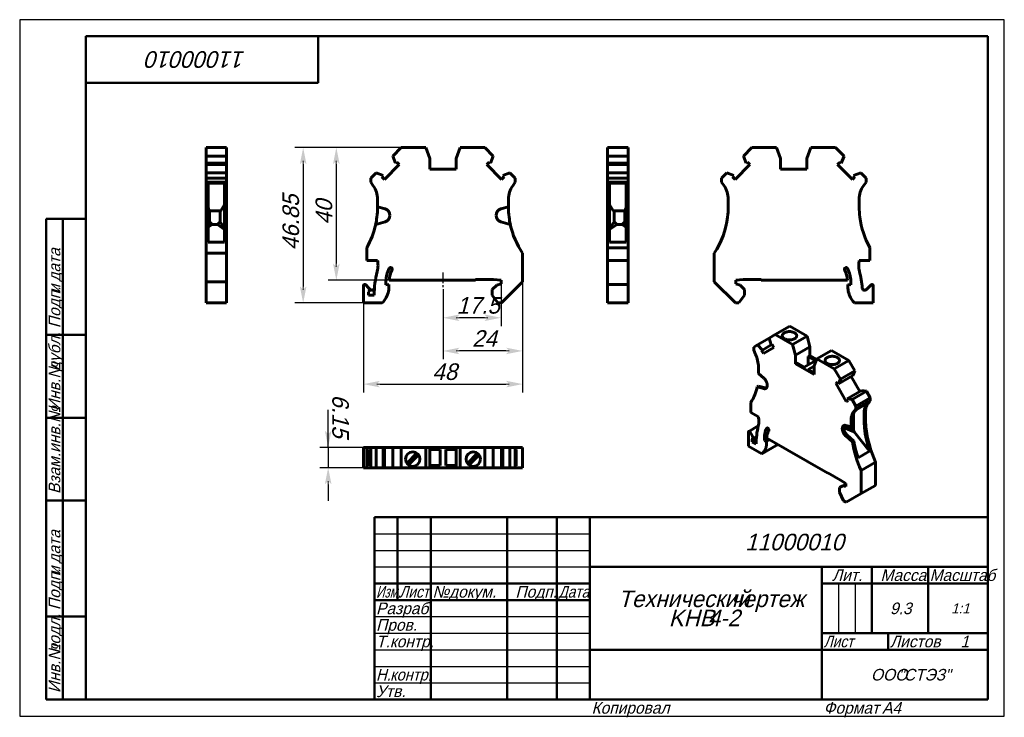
# Model space of a CAD drawing. Header units: millimetres. Extents: x 0 to 297, y 0 to 210.
import ezdxf

# ---------------------------------------------------------------- set-up
doc = ezdxf.new("R2010")
doc.units = ezdxf.units.MM
doc.linetypes.add('CENTER_per1_scale0.099606', pattern=[5.06, 3.1625, -0.6325, 0.6325, -0.6325])
doc.styles.add('TextStyle_1', font='T-FLEX Type A.TTF', dxfattribs={"oblique": 15, "height": 5})
doc.styles.add('TextStyle_2', font='T-FLEX Type A.TTF', dxfattribs={"oblique": 15, "height": 3.5})
doc.styles.add('TextStyle_3', font='T-FLEX Type A.TTF', dxfattribs={"width": 0.744064, "oblique": 15, "height": 3.5})
doc.styles.add('TextStyle_4', font='T-FLEX Type A.TTF', dxfattribs={"width": 0.883061, "oblique": 15, "height": 3.5})
doc.styles.add('TextStyle_5', font='T-FLEX Type A.TTF', dxfattribs={"width": 0.94413, "oblique": 15, "height": 3.5})
doc.styles.add('TextStyle_6', font='T-FLEX Type A.TTF', dxfattribs={"width": 0.98844, "oblique": 15, "height": 3.5})
doc.styles.add('TextStyle_7', font='T-FLEX Type A.TTF', dxfattribs={"oblique": 15, "height": 5})
doc.styles.add('TextStyle_8', font='T-FLEX Type A.TTF', dxfattribs={"oblique": 15, "height": 3})
doc.styles.add('TextStyle_9', font='T-FLEX Type A.TTF', dxfattribs={"oblique": 15, "height": 3.5})
doc.dimstyles.new('DIM_ST_1', dxfattribs={"dimtxt": 5, "dimasz": 5, "dimexe": 2.5, "dimexo": 0, "dimtad": 1, "dimrnd": 0.01, "dimdsep": 46, "dimtxsty": 'TextStyle_1', "dimblk": 'Arrow_3_C7_Status', "dimcen": 0.09, "dimclrd": 7, "dimclre": 7, "dimclrt": 7, "dimazin": 0, "dimtfac": 1, "dimtdec": 0, "dimtmove": 0, "dimatfit": 0, "dimldrblk": 'NONE', "dimfxl": 1, "dimtvp": 1, "dimtolj": 1, "dimarcsym": 0})
doc.dimstyles.new('DIM_ST_2', dxfattribs={"dimtxt": 5, "dimasz": 5, "dimexe": 2.5, "dimexo": 0, "dimtad": 1, "dimrnd": 0.01, "dimdsep": 46, "dimtxsty": 'TextStyle_1', "dimblk": 'Arrow_3_C7_Status', "dimcen": 0.09, "dimclrd": 7, "dimclre": 7, "dimclrt": 7, "dimazin": 0, "dimtfac": 1, "dimtdec": 0, "dimtmove": 0, "dimatfit": 0, "dimldrblk": 'NONE', "dimfxl": 1, "dimtvp": 1, "dimtolj": 1, "dimarcsym": 0})

# ---------------------------------------------------------------- blocks, each defined once
blk = doc.blocks.new('Arrow_3_C7_Status')
at = {"color": 7, "linetype": 'Continuous', "lineweight": 0}
blk.add_line((-1, 0), (-0.8, 0), dxfattribs=at)
at = {"color": 7}
blk.add_solid([(-1, -0.2), (0, 0), (-0.8, 0), (-1, 0.2)], dxfattribs=at)
blk = doc.blocks.new('*D5')
at = {"color": 7, "lineweight": -2}
for p, q in [((151.69, 130.99), (151.69, 107.62)), ((127.69, 128.7), (127.69, 107.62)), ((146.69, 110.12), (132.69, 110.12))]:
    blk.add_line(p, q, dxfattribs=at)
at = {"layer": 'Defpoints', "color": 0}
for p in [(151.69, 130.99), (127.69, 128.7), (127.69, 110.12)]:
    blk.add_point(p, dxfattribs=at)
at = {"color": 7, "lineweight": -2, "xscale": 5, "yscale": 5, "zscale": 5, "rotation": 180}
blk.add_blockref('Arrow_3_C7_Status', (127.69, 110.12), dxfattribs=at)
at = {"color": 7, "lineweight": -2, "xscale": 5, "yscale": 5, "zscale": 5}
blk.add_blockref('Arrow_3_C7_Status', (151.69, 110.12), dxfattribs=at)
blk = doc.blocks.new('_None')
blk = doc.blocks.new('*D6')
at = {"color": 7, "lineweight": -2}
for p, q in [((151.69, 130.99), (151.69, 97.62)), ((103.69, 124.59), (103.69, 97.62)), ((108.69, 100.12), (146.69, 100.12))]:
    blk.add_line(p, q, dxfattribs=at)
at = {"layer": 'Defpoints', "color": 0}
for p in [(151.69, 130.99), (103.69, 124.59), (151.69, 100.12)]:
    blk.add_point(p, dxfattribs=at)
at = {"color": 7, "lineweight": -2, "xscale": 5, "yscale": 5, "zscale": 5}
for p, rotation in [((103.69, 100.12), 180), ((151.69, 100.12), 360)]:
    blk.add_blockref('Arrow_3_C7_Status', p, dxfattribs=dict(at, rotation=rotation))
blk = doc.blocks.new('*D7')
at = {"color": 7, "lineweight": -2}
for p, q in [((115.09, 171.44), (93.01, 171.44)), ((95.51, 166.44), (95.51, 136.44)), ((111.49, 131.44), (93.01, 131.44))]:
    blk.add_line(p, q, dxfattribs=at)
at = {"layer": 'Defpoints', "color": 0}
for p in [(115.09, 171.44), (95.51, 131.44), (111.49, 131.44)]:
    blk.add_point(p, dxfattribs=at)
at = {"color": 7, "lineweight": -2, "xscale": 5, "yscale": 5, "zscale": 5}
for p, rotation in [((95.51, 171.44), 90), ((95.51, 131.44), 270)]:
    blk.add_blockref('Arrow_3_C7_Status', p, dxfattribs=dict(at, rotation=rotation))
blk = doc.blocks.new('*D8')
at = {"color": 7, "lineweight": -2}
for p, q in [((127.69, 128.7), (127.69, 117.62)), ((145.19, 130.34), (145.19, 117.62)), ((140.19, 120.12), (132.69, 120.12))]:
    blk.add_line(p, q, dxfattribs=at)
at = {"layer": 'Defpoints', "color": 0}
for p in [(127.69, 128.7), (145.19, 130.34), (127.69, 120.12)]:
    blk.add_point(p, dxfattribs=at)
at = {"color": 7, "lineweight": -2, "xscale": 5, "yscale": 5, "zscale": 5, "rotation": 180}
blk.add_blockref('Arrow_3_C7_Status', (127.69, 120.12), dxfattribs=at)
at = {"color": 7, "lineweight": -2, "xscale": 5, "yscale": 5, "zscale": 5}
blk.add_blockref('Arrow_3_C7_Status', (145.19, 120.12), dxfattribs=at)
blk = doc.blocks.new('*D9')
at = {"color": 7, "lineweight": -2}
for p, q in [((115.09, 171.44), (83.01, 171.44)), ((85.51, 166.44), (85.51, 129.59)), ((103.69, 124.59), (83.01, 124.59))]:
    blk.add_line(p, q, dxfattribs=at)
at = {"layer": 'Defpoints', "color": 0}
for p in [(115.09, 171.44), (85.51, 124.59), (103.69, 124.59)]:
    blk.add_point(p, dxfattribs=at)
at = {"color": 7, "lineweight": -2, "xscale": 5, "yscale": 5, "zscale": 5}
for p, rotation in [((85.51, 171.44), 90), ((85.51, 124.59), 270)]:
    blk.add_blockref('Arrow_3_C7_Status', p, dxfattribs=dict(at, rotation=rotation))
blk = doc.blocks.new('*D10')
at = {"color": 7, "lineweight": -2}
for p, q in [((93.05, 81.05), (93.05, 92.37)), ((93.05, 86.05), (93.05, 91.05)), ((103.69, 81.05), (90.55, 81.05)), ((93.05, 81.05), (93.05, 74.9)), ((103.69, 74.9), (90.55, 74.9)), ((93.05, 69.9), (93.05, 64.9))]:
    blk.add_line(p, q, dxfattribs=at)
at = {"layer": 'Defpoints', "color": 0}
for p in [(103.69, 81.05), (93.05, 74.9), (103.69, 74.9)]:
    blk.add_point(p, dxfattribs=at)
at = {"color": 7, "lineweight": -2, "xscale": 5, "yscale": 5, "zscale": 5}
for p, rotation in [((93.05, 81.05), 269.9999999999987), ((93.05, 74.9), 89.99999999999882)]:
    blk.add_blockref('Arrow_3_C7_Status', p, dxfattribs=dict(at, rotation=rotation))
blk = doc.blocks.new('_FR1Страница_1')
at = {"color": 7, "linetype": 'Continuous', "lineweight": 25}
for p, q in [((0, 210), (0, 0)), ((297, 210), (0, 210)), ((297, 0), (297, 210)), ((107, 55), (172, 55)), ((107, 50), (172, 50)), ((107, 45), (172, 45)), ((247, 40), (247, 25)), ((252, 40), (252, 25)), ((107, 30), (172, 30)), ((107, 25), (172, 25)), ((107, 20), (172, 20)), ((242, 20), (292, 20)), ((262, 20), (262, 20)), ((107, 15), (172, 15)), ((107, 10), (172, 10)), ((0, 0), (297, 0))]:
    blk.add_line(p, q, dxfattribs=at)
at = {"color": 7, "linetype": 'Continuous', "lineweight": 50}
for p, q in [((20, 5), (20, 205)), ((20, 205), (292, 205)), ((90, 191), (90, 205)), ((292, 205), (292, 5)), ((20, 191), (90, 191)), ((8, 5), (8, 150)), ((8, 150), (20, 150)), ((13, 150), (13, 5)), ((8, 115), (20, 115)), ((8, 90), (20, 90)), ((20, 65), (8, 65)), ((107, 5), (107, 60)), ((107, 60), (292, 60)), ((114, 60), (114, 35)), ((124, 60), (124, 5)), ((147, 60), (147, 5)), ((162, 60), (162, 5)), ((172, 60), (172, 5)), ((172, 45), (292, 45)), ((242, 45), (242, 5)), ((257, 45), (257, 25)), ((274, 45), (274, 25)), ((107, 40), (172, 40)), ((242, 40), (292, 40)), ((107, 35), (172, 35)), ((8, 30), (20, 30)), ((242, 25), (292, 25)), ((262, 25), (262, 20)), ((172, 20), (292, 20)), ((20, 5), (8, 5)), ((292, 5), (20, 5))]:
    blk.add_line(p, q, dxfattribs=at)
at = {"color": 7, "oblique": 15}
for s, height, rotation, style, p in [('11000010', 5, 180, 'TextStyle_7', (68.16, 200.5)), ('дата', 3.5, 90, 'TextStyle_2', (12.25, 131.01)), ('Подп.', 3.5, 90, 'TextStyle_2', (12.25, 117)), ('и', 3.5, 90, 'TextStyle_2', (12.25, 127.51)), ('дубл.', 3.5, 90, 'TextStyle_2', (12.25, 104.01)), ('Инв.№', 3.5, 90, 'TextStyle_2', (12.25, 92)), ('Взам.инв.№', 3.5, 90, 'TextStyle_2', (12.25, 67)), ('дата', 3.5, 90, 'TextStyle_2', (12.25, 46.01)), ('Подп.', 3.5, 90, 'TextStyle_2', (12.25, 32)), ('и', 3.5, 90, 'TextStyle_2', (12.25, 42.51)), ('подл.', 3.5, 90, 'TextStyle_2', (12.25, 19.01)), ('Инв.№', 3.5, 90, 'TextStyle_2', (12.25, 7))]:
    blk.add_text(s, height=height, rotation=rotation, dxfattribs=dict(at, style=style)).set_placement(p)
for s, height, style, p in [('11000010', 5, 'TextStyle_7', (218.84, 50)), ('Лит.', 3.5, 'TextStyle_2', (245.03, 40.76)), ('Масса', 3.5, 'TextStyle_2', (259.65, 40.76)), ('№', 3.5, 'TextStyle_2', (124.5, 35.75)), ('Подп.', 3.5, 'TextStyle_2', (149.53, 35.75)), ('докум.', 3.5, 'TextStyle_2', (129.5, 35.75)), ('Технический', 5, 'TextStyle_7', (180.55, 32.88)), ('чертеж', 5, 'TextStyle_7', (214.51, 32.88)), ('Разраб.', 3.5, 'TextStyle_2', (107.5, 30.75)), ('9.3', 3.5, 'TextStyle_2', (262.53, 30.75)), ('1:1', 3, 'TextStyle_8', (280.99, 31)), ('KHB', 5, 'TextStyle_7', (195.79, 27.12)), ('4-2', 5, 'TextStyle_7', (207.58, 27.12)), ('Пров.', 3.5, 'TextStyle_2', (107.5, 25.75)), ('Т.контр.', 3.5, 'TextStyle_2', (107.5, 20.75)), ('Листов', 3.5, 'TextStyle_2', (262.5, 20.75)), ('1', 3.5, 'TextStyle_9', (283.78, 20.75)), ('ООО', 3.5, 'TextStyle_2', (256.78, 10.75)), ('"СТЭЗ"', 3.5, 'TextStyle_2', (265.03, 10.75)), ('Утв.', 3.5, 'TextStyle_2', (107.5, 5.75)), ('Копировал', 3.5, 'TextStyle_2', (172.5, 0.75)), ('Формат', 3.5, 'TextStyle_2', (242.5, 0.75)), ('A4', 3.5, 'TextStyle_2', (260.12, 0.75))]:
    blk.add_text(s, height=height, dxfattribs=dict(at, style=style)).set_placement(p)
for s, style, width, p in [('Масштаб', 'TextStyle_6', 0.98844, (274.5, 40.76)), ('Изм.', 'TextStyle_3', 0.744064, (107.5, 35.75)), ('Лист', 'TextStyle_4', 0.883061, (114.5, 35.75)), ('Дата', 'TextStyle_4', 0.883061, (162.5, 35.75)), ('Лист', 'TextStyle_4', 0.883061, (242.5, 20.75)), ('Н.', 'TextStyle_5', 0.94413, (107.5, 10.75)), ('контр.', 'TextStyle_5', 0.94413, (111.75, 10.75))]:
    blk.add_text(s, height=3.5, dxfattribs=dict(at, style=style, width=width)).set_placement(p)
blk = doc.blocks.new('Страница_1')
at = {"color": 7, "linetype": 'Continuous', "lineweight": 60}
for p, q in [((56.228, 168.861), (56.228, 171.435)), ((62.378, 171.435), (56.228, 171.435)), ((62.378, 171.435), (62.378, 168.861)), ((112.512, 168.861), (115.086, 171.435)), ((122.486, 171.435), (115.086, 171.435)), ((122.486, 171.435), (123.686, 168.138)), ((132.886, 171.435), (131.686, 168.138)), ((140.286, 171.435), (132.886, 171.435)), ((142.86, 168.861), (140.286, 171.435)), ((177.348, 168.861), (177.348, 171.435)), ((177.348, 171.435), (183.498, 171.435)), ((183.498, 168.861), (183.498, 171.435)), ((220.882, 171.435), (218.308, 168.861)), ((228.282, 171.435), (220.882, 171.435)), ((229.482, 168.138), (228.282, 171.435)), ((238.682, 171.435), (237.482, 168.138)), ((246.082, 171.435), (238.682, 171.435)), ((248.656, 168.861), (246.082, 171.435)), ((62.378, 168.861), (56.228, 168.861)), ((56.228, 166.719), (56.228, 168.861)), ((62.378, 166.719), (56.228, 166.719)), ((56.228, 166.335), (56.228, 166.717)), ((56.228, 166.335), (62.378, 166.335)), ((56.228, 163.829), (56.228, 166.335)), ((62.378, 168.861), (62.378, 166.719)), ((62.378, 166.717), (62.378, 166.335)), ((62.378, 166.335), (62.378, 163.829)), ((110.004, 161.863), (114.476, 166.335)), ((113.346, 166.719), (112.512, 168.861)), ((113.72, 167.092), (113.346, 166.719)), ((114.476, 166.335), (113.72, 167.092)), ((123.686, 168.138), (123.686, 164.935)), ((131.686, 164.935), (131.686, 168.138)), ((140.896, 166.335), (141.653, 167.092)), ((145.369, 161.863), (140.896, 166.335)), ((141.653, 167.092), (142.026, 166.719)), ((142.026, 166.719), (142.86, 168.861)), ((177.348, 168.861), (183.498, 168.861)), ((177.348, 166.719), (177.348, 168.861)), ((177.348, 166.719), (183.498, 166.719)), ((177.348, 166.335), (177.348, 166.717)), ((183.498, 166.335), (177.348, 166.335)), ((177.348, 163.829), (177.348, 166.335)), ((183.498, 166.719), (183.498, 168.861)), ((183.498, 166.335), (183.498, 166.717)), ((183.498, 163.829), (183.498, 166.335)), ((220.272, 166.335), (215.8, 161.863)), ((218.308, 168.861), (219.142, 166.719)), ((219.142, 166.719), (219.516, 167.092)), ((219.516, 167.092), (220.272, 166.335)), ((229.482, 164.935), (229.482, 168.138)), ((237.482, 168.138), (237.482, 164.935)), ((246.692, 166.335), (247.449, 167.092)), ((251.165, 161.863), (246.692, 166.335)), ((247.449, 167.092), (247.822, 166.719)), ((247.822, 166.719), (248.656, 168.861)), ((62.378, 163.827), (56.228, 163.827)), ((56.228, 162.235), (56.228, 163.827)), ((62.378, 163.827), (62.378, 162.235)), ((105.886, 162.235), (107.478, 163.827)), ((107.478, 163.827), (109.621, 162.993)), ((123.686, 164.935), (131.686, 164.935)), ((147.894, 163.827), (145.752, 162.993)), ((149.486, 162.235), (147.894, 163.827)), ((177.348, 163.827), (183.498, 163.827)), ((177.348, 162.235), (177.348, 163.827)), ((183.498, 162.235), (183.498, 163.827)), ((213.274, 163.827), (211.682, 162.235)), ((215.417, 162.993), (213.274, 163.827)), ((237.482, 164.935), (229.482, 164.935)), ((253.69, 163.827), (251.548, 162.993)), ((255.282, 162.235), (253.69, 163.827)), ((62.378, 162.235), (56.228, 162.235)), ((56.228, 162.235), (56.228, 161.035)), ((56.228, 161.035), (62.378, 161.035)), ((56.228, 161.035), (56.228, 159.915)), ((56.828, 159.915), (56.828, 160.71)), ((61.778, 160.71), (56.828, 160.71)), ((61.778, 160.71), (61.778, 159.915)), ((62.378, 162.235), (62.378, 161.035)), ((62.378, 159.915), (62.378, 161.035)), ((105.886, 162.235), (105.886, 161.035)), ((105.886, 161.035), (106.67, 159.915)), ((109.621, 162.993), (109.247, 162.619)), ((109.247, 162.619), (110.004, 161.863)), ((146.125, 162.619), (145.369, 161.863)), ((145.752, 162.993), (146.125, 162.619)), ((149.486, 161.035), (148.702, 159.915)), ((149.486, 162.235), (149.486, 161.035)), ((177.348, 162.235), (183.498, 162.235)), ((177.348, 161.035), (177.348, 162.235)), ((177.348, 159.915), (177.348, 161.035)), ((177.348, 161.035), (183.498, 161.035)), ((177.948, 160.71), (177.948, 159.915)), ((177.948, 160.71), (182.898, 160.71)), ((182.898, 159.915), (182.898, 160.71)), ((183.498, 162.235), (183.498, 161.035)), ((183.498, 161.035), (183.498, 159.915)), ((211.682, 162.235), (211.682, 161.035)), ((212.466, 159.915), (211.682, 161.035)), ((215.043, 162.619), (215.417, 162.993)), ((215.8, 161.863), (215.043, 162.619)), ((251.921, 162.619), (251.165, 161.863)), ((251.548, 162.993), (251.921, 162.619)), ((254.498, 159.915), (255.282, 161.035)), ((255.282, 161.035), (255.282, 162.235)), ((56.228, 155.9), (56.228, 159.915)), ((56.828, 155.9), (56.828, 159.915)), ((61.778, 155.9), (61.778, 159.915)), ((62.378, 155.9), (62.378, 159.915)), ((177.348, 155.9), (177.348, 159.915)), ((177.948, 155.9), (177.948, 159.915)), ((182.898, 155.9), (182.898, 159.915)), ((183.498, 155.9), (183.498, 159.915)), ((56.228, 153.54), (56.228, 155.9)), ((56.828, 153.54), (56.828, 155.9)), ((61.778, 155.9), (61.778, 153.535)), ((62.378, 153.535), (62.378, 155.9)), ((107.936, 153.54), (107.936, 155.9)), ((147.436, 153.54), (147.436, 155.9)), ((177.348, 153.535), (177.348, 155.9)), ((177.948, 155.9), (177.948, 153.535)), ((182.898, 153.54), (182.898, 155.9)), ((183.498, 153.54), (183.498, 155.9)), ((213.732, 153.535), (213.732, 155.9)), ((253.232, 153.535), (253.232, 155.9)), ((56.228, 153.54), (56.828, 153.54)), ((56.228, 153.54), (56.228, 152.932)), ((56.228, 152.932), (56.228, 151.001)), ((56.828, 153.54), (56.828, 152.932)), ((57.202, 152.343), (56.828, 153.375)), ((56.828, 152.932), (56.828, 151.001)), ((60.7, 152.343), (57.202, 152.343)), ((57.228, 152.343), (57.228, 148.52)), ((60.428, 152.343), (60.428, 149.085)), ((60.7, 152.343), (61.778, 154.254)), ((61.778, 150.488), (61.778, 153.535)), ((62.378, 150.488), (62.378, 153.535)), ((107.936, 153.54), (110.204, 152.932)), ((107.936, 153.538), (107.936, 153.535)), ((147.436, 153.54), (145.169, 152.932)), ((147.436, 153.538), (147.436, 153.535)), ((177.348, 150.488), (177.348, 153.535)), ((179.026, 152.343), (177.948, 154.254)), ((177.948, 150.488), (177.948, 153.535)), ((179.026, 152.343), (182.524, 152.343)), ((179.298, 152.343), (179.298, 149.085)), ((182.498, 152.343), (182.498, 148.52)), ((182.524, 152.343), (182.898, 153.375)), ((183.498, 153.54), (182.898, 153.54)), ((182.898, 153.54), (182.898, 152.932)), ((182.898, 152.932), (182.898, 151.001)), ((183.498, 153.54), (183.498, 152.932)), ((183.498, 152.932), (183.498, 151.001)), ((56.228, 151.001), (56.228, 150.97)), ((56.228, 150.97), (56.228, 149.038)), ((56.228, 149.038), (56.228, 148.281)), ((56.828, 151.001), (56.828, 150.97)), ((56.828, 150.97), (56.828, 149.038)), ((56.828, 149.038), (56.828, 148.281)), ((57.228, 148.52), (56.852, 147.461)), ((57.228, 149.085), (58.028, 148.285)), ((60.428, 149.085), (59.628, 148.285)), ((60.428, 149.085), (61.778, 147.128)), ((61.778, 142.935), (61.778, 150.488)), ((62.378, 139.591), (62.378, 150.488)), ((110.204, 149.038), (107.378, 148.281)), ((111.686, 151.001), (111.686, 150.97)), ((143.686, 151.001), (143.686, 150.97)), ((145.169, 149.038), (147.995, 148.281)), ((177.348, 141.209), (177.348, 150.488)), ((177.948, 142.935), (177.948, 150.488)), ((179.298, 149.085), (177.948, 147.128)), ((179.298, 149.085), (180.098, 148.285)), ((182.498, 149.085), (181.698, 148.285)), ((182.498, 148.52), (182.874, 147.461)), ((182.898, 151.001), (182.898, 150.97)), ((182.898, 150.97), (182.898, 149.038)), ((182.898, 149.038), (182.898, 148.281)), ((183.498, 151.001), (183.498, 150.97)), ((183.498, 150.97), (183.498, 149.038)), ((183.498, 149.038), (183.498, 148.281)), ((56.228, 139.591), (56.228, 148.281)), ((56.828, 148.281), (56.228, 148.281)), ((56.828, 142.935), (56.828, 148.281)), ((56.828, 147.424), (56.852, 147.461)), ((56.852, 147.461), (58.028, 148.285)), ((59.628, 148.285), (58.028, 148.285)), ((61.778, 146.779), (59.628, 148.285)), ((177.948, 146.779), (180.098, 148.285)), ((180.098, 148.285), (181.698, 148.285)), ((182.874, 147.461), (181.698, 148.285)), ((182.874, 147.461), (182.898, 147.424)), ((182.898, 142.935), (182.898, 148.281)), ((182.898, 148.281), (183.498, 148.281)), ((183.498, 141.209), (183.498, 148.281)), ((61.778, 142.935), (56.828, 142.935)), ((177.948, 142.935), (182.898, 142.935)), ((56.228, 130.985), (56.228, 139.591)), ((56.228, 139.591), (62.378, 139.591)), ((62.378, 130.985), (62.378, 139.591)), ((104.686, 137.435), (104.686, 141.209)), ((151.686, 130.985), (151.686, 139.591)), ((177.348, 141.209), (183.498, 141.209)), ((177.348, 137.435), (177.348, 141.209)), ((183.498, 137.435), (183.498, 141.209)), ((209.482, 130.985), (209.482, 139.591)), ((256.482, 137.435), (256.482, 141.209)), ((107.93, 137.435), (104.686, 137.435)), ((177.348, 135.91), (177.348, 137.435)), ((177.348, 137.435), (183.498, 137.435)), ((183.498, 135.91), (183.498, 137.435)), ((253.239, 137.435), (256.482, 137.435)), ((177.348, 134.078), (177.348, 135.91)), ((177.348, 134.078), (177.348, 130.144)), ((183.498, 134.078), (183.498, 135.91)), ((183.498, 134.078), (183.498, 130.144)), ((62.378, 130.985), (56.228, 130.985)), ((56.228, 130.985), (56.228, 124.585)), ((62.378, 130.985), (62.378, 124.585)), ((110.486, 130.056), (110.486, 131.135)), ((111.492, 131.435), (137.486, 131.435)), ((137.486, 131.635), (142.9, 131.635)), ((137.486, 131.435), (137.486, 131.635)), ((142.9, 131.635), (145.186, 131.435)), ((145.186, 131.435), (145.186, 130.335)), ((151.686, 130.985), (145.286, 124.585)), ((209.482, 130.985), (215.882, 124.585)), ((215.982, 131.435), (218.268, 131.635)), ((215.982, 130.335), (215.982, 131.435)), ((218.268, 131.635), (223.682, 131.635)), ((223.682, 131.435), (223.682, 131.635)), ((223.682, 131.435), (249.676, 131.435)), ((250.682, 131.135), (250.682, 130.056)), ((103.686, 124.585), (103.686, 129.742)), ((104.369, 130.025), (105.223, 129.172)), ((105.186, 126.935), (105.186, 127.864)), ((105.223, 129.172), (105.739, 128.656)), ((107.013, 129.094), (107.016, 129.119)), ((110.486, 130.056), (111.386, 130.135)), ((111.386, 130.135), (111.386, 129.579)), ((142.536, 128.635), (143.889, 129.987)), ((142.536, 128.635), (142.536, 126.985)), ((145.186, 130.335), (143.889, 129.987)), ((183.498, 130.142), (177.348, 130.142)), ((177.348, 130.142), (177.348, 129.742)), ((177.348, 124.585), (177.348, 129.742)), ((183.498, 130.142), (183.498, 129.742)), ((183.498, 124.585), (183.498, 129.742)), ((217.28, 129.987), (215.982, 130.335)), ((218.632, 128.635), (217.28, 129.987)), ((218.632, 126.985), (218.632, 128.635)), ((250.682, 130.056), (249.782, 130.135)), ((249.782, 130.135), (249.782, 129.579)), ((254.155, 129.094), (254.152, 129.119)), ((256.799, 130.025), (255.43, 128.656)), ((257.482, 124.585), (257.482, 129.742)), ((106.894, 126.935), (105.186, 126.935)), ((142.536, 126.985), (144.217, 124.585)), ((216.952, 124.585), (218.632, 126.985)), ((62.378, 124.585), (56.228, 124.585)), ((103.686, 124.585), (109.352, 124.585)), ((144.217, 124.585), (145.286, 124.585)), ((177.348, 124.585), (183.498, 124.585)), ((215.882, 124.585), (216.952, 124.585)), ((251.816, 124.585), (257.482, 124.585)), ((232.256, 117.569), (227.907, 115.058)), ((232.256, 117.569), (237.488, 114.548)), ((226.085, 114.006), (222.527, 111.952)), ((226.087, 114.007), (227.907, 115.058)), ((226.677, 111.917), (226.087, 114.007)), ((233.14, 112.037), (227.907, 115.058)), ((237.488, 114.548), (233.14, 112.037)), ((237.488, 114.548), (238.337, 111.366)), ((221.402, 111.302), (222.527, 111.952)), ((221.402, 111.302), (221.402, 110.322)), ((221.402, 110.322), (221.956, 109.088)), ((222.527, 111.952), (224.042, 110.396)), ((224.042, 110.396), (223.778, 110.243)), ((223.778, 110.243), (224.313, 109.317)), ((226.675, 111.916), (224.042, 110.396)), ((224.313, 109.317), (227.476, 111.143)), ((226.941, 112.069), (226.677, 111.917)), ((227.476, 111.143), (226.941, 112.069)), ((233.14, 112.037), (233.988, 108.855)), ((238.337, 111.366), (233.988, 108.855)), ((238.337, 111.366), (238.337, 108.75)), ((244.842, 110.302), (240.494, 107.791)), ((244.842, 110.302), (250.075, 107.281)), ((233.988, 108.855), (233.988, 106.24)), ((236.675, 105.219), (240.105, 107.199)), ((237.877, 108.485), (238.337, 108.75)), ((237.877, 105.913), (237.877, 108.485)), ((240.105, 107.199), (237.877, 108.485)), ((238.337, 108.75), (240.403, 107.557)), ((240.494, 107.791), (239.645, 105.589)), ((245.726, 104.77), (240.494, 107.791)), ((250.075, 107.281), (245.726, 104.77)), ((250.075, 107.281), (251.895, 104.128)), ((222.851, 103.365), (222.851, 105.293)), ((233.988, 106.24), (234.448, 106.505)), ((233.988, 106.24), (239.645, 102.974)), ((234.448, 106.505), (236.675, 105.219)), ((239.645, 105.546), (237.877, 104.525)), ((237.877, 104.525), (239.645, 103.504)), ((239.645, 102.974), (239.645, 105.589)), ((247.546, 101.617), (245.726, 104.77)), ((251.895, 104.128), (247.546, 101.617)), ((251.895, 104.128), (251.305, 102.719)), ((222.851, 103.365), (224.455, 101.944)), ((251.305, 102.719), (246.956, 100.209)), ((246.956, 100.209), (247.546, 101.617)), ((250.77, 102.41), (253.405, 97.847)), ((222.881, 99.544), (222.456, 99.299)), ((224.455, 98.764), (222.456, 99.299)), ((224.879, 99.009), (222.881, 99.544)), ((225.503, 99.761), (225.503, 99.736)), ((246.157, 100.357), (246.692, 100.666)), ((249.32, 94.879), (246.157, 100.357)), ((246.692, 100.666), (246.956, 100.209)), ((253.94, 98.156), (249.591, 95.645)), ((253.94, 98.156), (255.455, 97.963)), ((249.855, 95.188), (249.32, 94.879)), ((251.106, 95.452), (249.591, 95.645)), ((249.591, 95.645), (249.855, 95.188)), ((255.455, 97.963), (251.106, 95.452)), ((252.232, 93.502), (251.106, 95.452)), ((256.58, 96.013), (252.232, 93.502)), ((255.455, 97.963), (256.58, 96.013)), ((256.58, 96.013), (256.58, 95.033)), ((220.553, 91.543), (220.553, 94.624)), ((252.232, 92.523), (251.677, 91.928)), ((252.101, 92.173), (252.495, 92.595)), ((252.232, 92.523), (256.58, 95.033)), ((252.232, 93.502), (252.232, 92.523)), ((252.293, 92.379), (255.995, 94.616)), ((255.995, 94.616), (252.495, 92.595)), ((255.995, 94.616), (255.602, 94.194)), ((256.026, 94.439), (256.58, 95.033)), ((222.846, 90.219), (220.553, 91.543)), ((250.782, 87.24), (250.782, 89.167)), ((251.206, 87.485), (251.206, 89.412)), ((251.534, 86.102), (251.534, 91.267)), ((254.706, 91.433), (254.706, 89.501)), ((255.131, 89.746), (255.131, 91.678)), ((222.797, 87.509), (219.929, 85.853)), ((248.13, 86.697), (248.13, 86.672)), ((248.555, 86.942), (248.555, 86.917)), ((251.708, 85.716), (248.557, 87.04)), ((250.782, 87.24), (249.178, 87.669)), ((249.659, 87.54), (251.534, 86.102)), ((250.782, 87.24), (251.206, 87.485)), ((219.846, 81.459), (219.846, 85.67)), ((220.329, 85.622), (220.932, 84.577)), ((220.907, 82.765), (220.907, 83.524)), ((220.907, 82.765), (222.178, 83.499)), ((220.932, 83.537), (222.246, 84.296)), ((224.654, 83.15), (224.654, 84.031)), ((224.654, 83.15), (225.629, 83.713)), ((226.21, 83.378), (225.291, 82.847)), ((225.366, 83.865), (243.746, 73.253)), ((249.178, 84.49), (251.177, 82.717)), ((249.603, 84.734), (251.601, 82.962)), ((251.534, 86.102), (251.708, 85.716)), ((256.374, 79.884), (251.708, 85.716)), ((103.686, 74.904), (103.686, 81.054)), ((104.369, 81.054), (103.686, 81.054)), ((104.369, 81.054), (104.684, 81.054)), ((104.686, 81.054), (105.884, 81.054)), ((104.686, 81.054), (104.686, 74.904)), ((105.578, 80.454), (105.578, 75.504)), ((105.578, 80.454), (105.886, 80.454)), ((105.886, 81.054), (105.886, 74.904)), ((105.886, 81.054), (107.478, 81.054)), ((107.478, 81.054), (107.478, 74.904)), ((107.478, 81.054), (109.621, 81.054)), ((109.621, 81.054), (109.621, 74.904)), ((109.623, 81.054), (110.004, 81.054)), ((110.004, 81.054), (112.51, 81.054)), ((110.004, 74.904), (110.004, 81.054)), ((112.512, 81.054), (112.512, 74.904)), ((112.512, 81.054), (115.086, 81.054)), ((115.086, 81.054), (115.086, 74.904)), ((115.086, 81.054), (122.486, 81.054)), ((122.486, 81.054), (122.486, 74.904)), ((122.486, 81.054), (123.686, 81.054)), ((123.686, 81.054), (131.686, 81.054)), ((123.686, 81.054), (123.686, 74.904)), ((126.836, 80.404), (123.686, 80.404)), ((126.836, 75.554), (126.836, 80.404)), ((131.686, 80.404), (128.536, 80.404)), ((128.536, 80.404), (128.536, 75.554)), ((131.686, 81.054), (132.886, 81.054)), ((131.686, 81.054), (131.686, 74.904)), ((132.886, 81.054), (132.886, 74.904)), ((132.886, 81.054), (140.286, 81.054)), ((140.286, 81.054), (140.286, 74.904)), ((140.286, 81.054), (142.86, 81.054)), ((142.86, 81.054), (142.86, 74.904)), ((142.862, 81.054), (145.369, 81.054)), ((145.369, 81.054), (145.75, 81.054)), ((145.369, 74.904), (145.369, 81.054)), ((145.752, 81.054), (147.894, 81.054)), ((145.752, 81.054), (145.752, 74.904)), ((147.894, 81.054), (147.894, 74.904)), ((147.894, 81.054), (149.486, 81.054)), ((149.486, 81.054), (149.486, 74.904)), ((149.795, 80.454), (149.486, 80.454)), ((151.686, 81.054), (149.488, 81.054)), ((149.795, 80.454), (149.795, 75.504)), ((151.686, 74.904), (151.686, 81.054)), ((219.846, 81.459), (223.852, 79.146)), ((222.114, 82.068), (220.907, 82.765)), ((228.201, 81.657), (223.852, 79.146)), ((224.654, 83.15), (225.291, 82.847)), ((225.291, 82.847), (225.291, 82.393)), ((251.601, 82.962), (251.177, 82.717)), ((119.832, 79.269), (116.796, 76.233)), ((117.291, 75.738), (120.327, 78.774)), ((138.082, 79.269), (135.046, 76.233)), ((135.541, 75.738), (138.577, 78.774)), ((256.374, 79.884), (252.874, 77.863)), ((104.369, 74.904), (103.686, 74.904)), ((104.369, 74.904), (104.684, 74.904)), ((104.686, 74.904), (105.884, 74.904)), ((105.578, 75.504), (105.886, 75.504)), ((105.886, 74.904), (107.478, 74.904)), ((107.478, 74.904), (109.621, 74.904)), ((109.623, 74.904), (110.004, 74.904)), ((110.004, 74.904), (112.51, 74.904)), ((112.512, 74.904), (115.086, 74.904)), ((122.486, 74.904), (115.086, 74.904)), ((122.486, 74.904), (123.686, 74.904)), ((123.686, 75.554), (126.836, 75.554)), ((123.686, 74.904), (131.686, 74.904)), ((128.536, 75.554), (131.686, 75.554)), ((132.886, 74.904), (131.686, 74.904)), ((140.286, 74.904), (132.886, 74.904)), ((142.86, 74.904), (140.286, 74.904)), ((145.369, 74.904), (142.862, 74.904)), ((145.75, 74.904), (145.369, 74.904)), ((147.894, 74.904), (145.752, 74.904)), ((149.486, 74.904), (147.894, 74.904)), ((149.795, 75.504), (149.486, 75.504)), ((151.686, 74.904), (149.488, 74.904)), ((253.787, 74.115), (258.136, 76.626)), ((258.136, 69.599), (258.136, 76.626)), ((243.746, 73.253), (243.746, 73.416)), ((243.746, 73.416), (247.574, 71.206)), ((243.746, 73.253), (243.888, 73.335)), ((253.787, 67.089), (253.787, 74.115)), ((247.317, 68.905), (248.273, 69.457)), ((247.317, 68.905), (247.317, 67.558)), ((247.574, 71.206), (249.191, 70.11)), ((249.191, 69.987), (248.273, 69.457)), ((249.191, 69.212), (248.273, 69.457)), ((249.191, 70.11), (249.191, 69.212)), ((258.136, 69.599), (253.787, 67.089)), ((247.317, 67.558), (248.505, 64.912)), ((253.787, 67.089), (249.262, 64.476)), ((248.505, 64.912), (249.262, 64.476))]:
    blk.add_line(p, q, dxfattribs=at)
at = {"color": 7, "linetype": 'CENTER_per1_scale0.099606', "lineweight": 25}
blk.add_line((127.686, 133.76), (127.686, 128.7), dxfattribs=at)
blk.add_line((127.686, 133.76), (127.686, 128.7), dxfattribs=at)
at = {"color": 7, "lineweight": 60, "flags": 128}
for points in [[(233.741, 113.813), (233.824, 113.864), (233.903, 113.918), (233.977, 113.974), (234.044, 114.033), (234.106, 114.093), (234.162, 114.156), (234.212, 114.22), (234.256, 114.286), (234.293, 114.353), (234.323, 114.421), (234.347, 114.49), (234.364, 114.56), (234.374, 114.63), (234.378, 114.701), (234.374, 114.771), (234.364, 114.841), (234.347, 114.911), (234.323, 114.98), (234.293, 115.048), (234.256, 115.115), (234.212, 115.181), (234.162, 115.245), (234.106, 115.308), (234.044, 115.369), (233.977, 115.427), (233.903, 115.484), (233.824, 115.537), (233.741, 115.589), (233.652, 115.637), (233.559, 115.682), (233.461, 115.725), (233.36, 115.764), (233.255, 115.8), (233.146, 115.832), (233.035, 115.861), (232.921, 115.886), (232.805, 115.907), (232.687, 115.925), (232.567, 115.939), (232.446, 115.948), (232.325, 115.954), (232.203, 115.956), (232.081, 115.954), (231.959, 115.948), (231.838, 115.939), (231.719, 115.925), (231.601, 115.907), (231.484, 115.886), (231.37, 115.861), (231.259, 115.832), (231.151, 115.8), (231.046, 115.764), (230.944, 115.725), (230.847, 115.682), (230.753, 115.637), (230.665, 115.589)], [(230.665, 115.589), (230.581, 115.537), (230.502, 115.484), (230.429, 115.427), (230.361, 115.369), (230.299, 115.308), (230.243, 115.245), (230.193, 115.181), (230.15, 115.115), (230.113, 115.048), (230.082, 114.98), (230.058, 114.911), (230.041, 114.841), (230.031, 114.771), (230.028, 114.701), (230.031, 114.63), (230.041, 114.56), (230.058, 114.49), (230.082, 114.421), (230.113, 114.353), (230.15, 114.286), (230.193, 114.22), (230.243, 114.156), (230.299, 114.093), (230.361, 114.033), (230.429, 113.974), (230.502, 113.918), (230.581, 113.864), (230.665, 113.813), (230.753, 113.764), (230.847, 113.719), (230.944, 113.676), (231.046, 113.637), (231.151, 113.602), (231.259, 113.569), (231.37, 113.54), (231.484, 113.515), (231.601, 113.494), (231.719, 113.476), (231.838, 113.463), (231.959, 113.453), (232.081, 113.447), (232.203, 113.445), (232.325, 113.447), (232.446, 113.453), (232.567, 113.463), (232.687, 113.476), (232.805, 113.494), (232.921, 113.515), (233.035, 113.54), (233.146, 113.569), (233.255, 113.602), (233.36, 113.637), (233.461, 113.676), (233.559, 113.719), (233.652, 113.764), (233.741, 113.813)], [(243.569, 108.138), (243.486, 108.087), (243.407, 108.033), (243.334, 107.977), (243.266, 107.918), (243.204, 107.857), (243.148, 107.795), (243.098, 107.731), (243.054, 107.665), (243.017, 107.598), (242.987, 107.529), (242.963, 107.46), (242.946, 107.391), (242.936, 107.32), (242.932, 107.25), (242.936, 107.18), (242.946, 107.109), (242.963, 107.04), (242.987, 106.971), (243.017, 106.902), (243.054, 106.835), (243.098, 106.77), (243.148, 106.705), (243.204, 106.643), (243.266, 106.582), (243.334, 106.523), (243.407, 106.467), (243.486, 106.413), (243.569, 106.362), (243.658, 106.314), (243.751, 106.268), (243.849, 106.226), (243.95, 106.187), (244.055, 106.151), (244.164, 106.119), (244.275, 106.09), (244.389, 106.065), (244.505, 106.043), (244.623, 106.026), (244.743, 106.012), (244.864, 106.002), (244.985, 105.996), (245.107, 105.994), (245.229, 105.996), (245.351, 106.002), (245.472, 106.012), (245.591, 106.026), (245.71, 106.043), (245.826, 106.065), (245.94, 106.09), (246.051, 106.119), (246.159, 106.151), (246.265, 106.187), (246.366, 106.226), (246.463, 106.268), (246.557, 106.314), (246.645, 106.362)], [(246.645, 106.362), (246.729, 106.413), (246.808, 106.467), (246.881, 106.523), (246.949, 106.582), (247.011, 106.643), (247.067, 106.705), (247.117, 106.77), (247.16, 106.835), (247.197, 106.902), (247.228, 106.971), (247.252, 107.04), (247.269, 107.109), (247.279, 107.18), (247.282, 107.25), (247.279, 107.32), (247.269, 107.391), (247.252, 107.46), (247.228, 107.529), (247.197, 107.598), (247.16, 107.665), (247.117, 107.731), (247.067, 107.795), (247.011, 107.857), (246.949, 107.918), (246.881, 107.977), (246.808, 108.033), (246.729, 108.087), (246.645, 108.138), (246.557, 108.186), (246.463, 108.232), (246.366, 108.274), (246.265, 108.313), (246.159, 108.349), (246.051, 108.381), (245.94, 108.41), (245.826, 108.435), (245.71, 108.457), (245.591, 108.474), (245.472, 108.488), (245.351, 108.498), (245.229, 108.504), (245.107, 108.506), (244.985, 108.504), (244.864, 108.498), (244.743, 108.488), (244.623, 108.474), (244.505, 108.457), (244.389, 108.435), (244.275, 108.41), (244.164, 108.381), (244.055, 108.349), (243.95, 108.313), (243.849, 108.274), (243.751, 108.232), (243.658, 108.186), (243.569, 108.138)], [(224.455, 101.944), (224.529, 101.875), (224.601, 101.804), (224.672, 101.728), (224.742, 101.649), (224.809, 101.567), (224.874, 101.482), (224.937, 101.394), (224.998, 101.304), (225.055, 101.211), (225.11, 101.117), (225.162, 101.021), (225.211, 100.924), (225.256, 100.826), (225.298, 100.727), (225.336, 100.627), (225.37, 100.528), (225.401, 100.428), (225.428, 100.329), (225.451, 100.231), (225.469, 100.134), (225.484, 100.038), (225.494, 99.944), (225.501, 99.851), (225.503, 99.761)], [(225.503, 99.736), (225.501, 99.648), (225.494, 99.563), (225.484, 99.481), (225.469, 99.402), (225.451, 99.326), (225.428, 99.254), (225.401, 99.186), (225.37, 99.122), (225.336, 99.063), (225.298, 99.007), (225.256, 98.957), (225.211, 98.911), (225.162, 98.87), (225.11, 98.833), (225.055, 98.802), (224.998, 98.777), (224.937, 98.756), (224.874, 98.741), (224.809, 98.731), (224.742, 98.727), (224.672, 98.728), (224.601, 98.735), (224.529, 98.746), (224.455, 98.764)], [(225.278, 98.983), (225.233, 98.976), (225.166, 98.972), (225.097, 98.973), (225.025, 98.98), (224.953, 98.991), (224.879, 99.009)], [(251.206, 89.412), (251.208, 89.574), (251.214, 89.733), (251.224, 89.89), (251.238, 90.044), (251.256, 90.195), (251.278, 90.343), (251.309, 90.514), (251.346, 90.68), (251.388, 90.841), (251.435, 90.998), (251.48, 91.127), (251.528, 91.253), (251.58, 91.374), (251.635, 91.492), (251.695, 91.605), (251.758, 91.715), (251.836, 91.839), (251.92, 91.956), (252.008, 92.068), (252.101, 92.173)], [(254.706, 91.433), (254.708, 91.594), (254.714, 91.754), (254.724, 91.91), (254.739, 92.064), (254.757, 92.216), (254.779, 92.364), (254.81, 92.534), (254.846, 92.701), (254.888, 92.862), (254.935, 93.019), (254.98, 93.148), (255.028, 93.273), (255.08, 93.395), (255.135, 93.513), (255.195, 93.626), (255.258, 93.736), (255.336, 93.859), (255.42, 93.977), (255.508, 94.089), (255.602, 94.194)], [(255.131, 91.678), (255.133, 91.839), (255.139, 91.999), (255.149, 92.155), (255.163, 92.309), (255.181, 92.461), (255.203, 92.609), (255.234, 92.779), (255.27, 92.946), (255.312, 93.107), (255.36, 93.264), (255.404, 93.393), (255.452, 93.518), (255.504, 93.64), (255.56, 93.758), (255.619, 93.871), (255.682, 93.981), (255.761, 94.104), (255.844, 94.222), (255.933, 94.334), (256.026, 94.439)], [(250.782, 89.167), (250.784, 89.329), (250.79, 89.488), (250.8, 89.645), (250.814, 89.799), (250.832, 89.95), (250.854, 90.098), (250.885, 90.269), (250.922, 90.435), (250.964, 90.597), (251.011, 90.753), (251.055, 90.882), (251.104, 91.008), (251.155, 91.129), (251.211, 91.247), (251.27, 91.36), (251.333, 91.47), (251.412, 91.594), (251.496, 91.711), (251.584, 91.823), (251.677, 91.928)], [(225.337, 86.808), (225.264, 86.686), (225.195, 86.559), (225.129, 86.428), (225.068, 86.292), (225.011, 86.153), (224.959, 86.011), (224.911, 85.866), (224.867, 85.717), (224.827, 85.565), (224.791, 85.406), (224.759, 85.243), (224.731, 85.078), (224.707, 84.908), (224.688, 84.736), (224.673, 84.564), (224.663, 84.389), (224.656, 84.211), (224.654, 84.031)], [(226.003, 86.233), (226, 86.279), (225.994, 86.327), (225.983, 86.377), (225.969, 86.427), (225.95, 86.478), (225.928, 86.528), (225.902, 86.576), (225.873, 86.623), (225.841, 86.668), (225.807, 86.71), (225.772, 86.749), (225.734, 86.784), (225.696, 86.814), (225.657, 86.84), (225.618, 86.862), (225.579, 86.877), (225.541, 86.888), (225.505, 86.893), (225.47, 86.892), (225.438, 86.886), (225.408, 86.874), (225.38, 86.857), (225.357, 86.835), (225.337, 86.808)], [(225.961, 86.065), (225.979, 86.1), (225.992, 86.14), (226, 86.185), (226.003, 86.233)], [(249.178, 87.669), (249.105, 87.687), (249.032, 87.698), (248.961, 87.705), (248.891, 87.706), (248.824, 87.702), (248.759, 87.692), (248.696, 87.677), (248.635, 87.656), (248.578, 87.631), (248.523, 87.6), (248.471, 87.564), (248.423, 87.522), (248.377, 87.476), (248.335, 87.426), (248.297, 87.37), (248.263, 87.311), (248.232, 87.247), (248.205, 87.179), (248.183, 87.107), (248.164, 87.031), (248.149, 86.952), (248.139, 86.87), (248.132, 86.785), (248.13, 86.697)], [(248.13, 86.672), (248.132, 86.582), (248.139, 86.489), (248.149, 86.395), (248.164, 86.299), (248.183, 86.202), (248.205, 86.104), (248.232, 86.005), (248.263, 85.905), (248.297, 85.806), (248.335, 85.706), (248.377, 85.607), (248.423, 85.509), (248.471, 85.412), (248.523, 85.316), (248.578, 85.222), (248.635, 85.129), (248.696, 85.039), (248.759, 84.951), (248.824, 84.866), (248.891, 84.784), (248.961, 84.705), (249.032, 84.629), (249.105, 84.558), (249.178, 84.49)], [(248.78, 87.695), (248.76, 87.671), (248.722, 87.615), (248.687, 87.556), (248.656, 87.492), (248.63, 87.424), (248.607, 87.352), (248.588, 87.276), (248.573, 87.197), (248.563, 87.115), (248.557, 87.03), (248.555, 86.942)], [(248.555, 86.917), (248.557, 86.827), (248.563, 86.734), (248.573, 86.64), (248.588, 86.544), (248.607, 86.447), (248.63, 86.349), (248.656, 86.25), (248.687, 86.15), (248.722, 86.051), (248.76, 85.951), (248.802, 85.852), (248.847, 85.754), (248.895, 85.657), (248.947, 85.561), (249.002, 85.467), (249.06, 85.374), (249.12, 85.284), (249.183, 85.196), (249.248, 85.111), (249.316, 85.029), (249.385, 84.95), (249.456, 84.874), (249.529, 84.803), (249.603, 84.734)], [(220.329, 85.622), (220.308, 85.655), (220.286, 85.687), (220.262, 85.717), (220.237, 85.746), (220.211, 85.772), (220.184, 85.795), (220.157, 85.815), (220.129, 85.833), (220.101, 85.847), (220.074, 85.859), (220.047, 85.866), (220.021, 85.871), (219.996, 85.871), (219.972, 85.869), (219.949, 85.862), (219.929, 85.853), (219.91, 85.84), (219.894, 85.824), (219.879, 85.804), (219.868, 85.782), (219.858, 85.758), (219.851, 85.73), (219.847, 85.701), (219.846, 85.67)], [(220.907, 83.524), (220.939, 83.541), (220.969, 83.562), (220.996, 83.587), (221.021, 83.615), (221.044, 83.646), (221.063, 83.681), (221.08, 83.719), (221.094, 83.76), (221.105, 83.804), (221.113, 83.85), (221.117, 83.899), (221.119, 83.949)], [(221.119, 83.949), (221.117, 84.008), (221.111, 84.069), (221.101, 84.131), (221.088, 84.194), (221.07, 84.258), (221.049, 84.323), (221.025, 84.387), (220.997, 84.451), (220.966, 84.515), (220.932, 84.577)], [(225.961, 86.065), (225.887, 85.939), (225.817, 85.808), (225.752, 85.671), (225.692, 85.529), (225.636, 85.383), (225.586, 85.231), (225.54, 85.075), (225.5, 84.914), (225.465, 84.749), (225.435, 84.58), (225.41, 84.407), (225.39, 84.23), (225.375, 84.049), (225.366, 83.865)], [(224.499, 79.749), (224.583, 79.856), (224.663, 79.969), (224.738, 80.087), (224.809, 80.211), (224.875, 80.339), (224.935, 80.471), (224.991, 80.607), (225.042, 80.748), (225.089, 80.893), (225.131, 81.045), (225.169, 81.202), (225.201, 81.363), (225.229, 81.527), (225.251, 81.696), (225.269, 81.865), (225.281, 82.038), (225.288, 82.214), (225.291, 82.393)]]:
    blk.add_lwpolyline(points, dxfattribs=at)
at = {"color": 7, "linetype": 'Continuous', "lineweight": 60}
for centre, radius, start, end in [((100.936, 155.9), 7, 0, 35), ((154.436, 155.9), 7, 145, 180), ((206.732, 155.9), 7, 360, 35), ((260.232, 155.9), 7, 145, 180), ((82.936, 153.535), 25, 353, 0), ((109.686, 151.001), 2, 0, 75), ((145.686, 151.001), 2, 105, 180), ((172.436, 153.535), 25, 180, 187), ((188.732, 153.535), 25, 353, 360), ((278.232, 153.535), 25, 180, 187), ((82.937, 153.538), 25, 347.78851, 352.99382), ((109.686, 150.97), 2, 285, 0.00001), ((145.686, 150.97), 2, 180.00001, 255), ((172.436, 153.538), 25, 187.00576, 192.21689), ((188.732, 153.535), 25, 326.09874, 353), ((278.232, 153.535), 25, 187, 209.54136), ((82.936, 153.535), 25, 330.45864, 347.86725), ((172.436, 153.535), 25, 192.13275, 213.90126), ((100.586, 135.91), 7.5, 0, 11.73422), ((260.582, 135.91), 7.5, 168.26578, 180), ((138.986, 126.235), 32.1, 165.85889, 178.75046), ((100.586, 135.91), 7.5, 345.85889, 360), ((118.786, 131.135), 8.3, 152.09877, 180), ((111.893, 134.785), 0.5, 360, 152.09877), ((118.786, 131.135), 7.3, 152.09877, 177.64472), ((111.893, 134.785), 0.5, 332.09877, 359.99999), ((249.276, 134.785), 0.5, 27.90123, 179.99998), ((249.276, 134.785), 0.5, 179.99999, 207.90123), ((242.382, 131.135), 7.3, 2.35528, 27.90123), ((242.382, 131.135), 8.3, 0, 27.90123), ((260.582, 135.91), 7.5, 180, 194.14111), ((222.182, 126.235), 32.1, 5.15339, 14.14111), ((104.086, 129.742), 0.4, 45, 180), ((104.586, 128.535), 0.9, 311.81031, 0), ((104.586, 128.535), 0.9, 0, 45), ((106.269, 129.186), 0.75, 225, 353), ((104.386, 129.579), 7, 327.14012, 0), ((256.782, 129.579), 7, 180, 212.85988), ((254.899, 129.186), 0.75, 187, 315), ((257.082, 129.742), 0.4, 0.00002, 135), ((102.286, 130.935), 9.5, 318.05468, 327.14012), ((258.882, 130.935), 9.5, 212.85988, 221.94532), ((213.316, 105.047), 9.539, 1.47821, 25.06554), ((209.779, 101.735), 12.91, 326.57539, 349.12391), ((214.786, 88.877), 8.171, 0.22601, 9.45037), ((280.459, 89.54), 25.752, 180.08529, 185.79915), ((280.883, 89.785), 25.752, 180.08529, 185.79915), ((246.572, 81.76), 24.46, 166.41471, 179.27907), ((217.137, 88.865), 5.821, 346.49793, 0.43603), ((288.112, 90.489), 33.463, 186.0912, 198.4761), ((290.852, 91.201), 35.816, 186.44106, 204.01215), ((226.258, 84.379), 3.344, 305.51187, 314.54367), ((287.809, 89.136), 37.19, 189.93889, 203.8222), ((286.088, 88.862), 34.988, 189.70689, 198.32198), ((118.561, 77.504), 2.175, 360, 180), ((118.561, 77.504), 2.175, 180, 360), ((136.811, 77.504), 2.175, 360, 180), ((136.811, 77.504), 2.175, 180, 360), ((221.914, 81.871), 3.344, 305.41509, 320.60197)]:
    blk.add_arc(centre, radius, start, end, dxfattribs=at)
blk.add_blockref('_FR1Страница_1', (0, 0))
at = {"color": 7, "style": 'TextStyle_1', "oblique": 15}
for s, rotation, p in [('46.85', 90, (84.256, 140.503)), ('40', 90, (94.256, 148.22)), ('6.15', 270, (94.296, 97.014))]:
    blk.add_text(s, height=5, rotation=rotation, dxfattribs=at).set_placement(p)
for s, p in [('17.5', (131.791, 121.37)), ('24', (136.471, 111.37)), ('48', (124.471, 101.37))]:
    blk.add_text(s, height=5, dxfattribs=at).set_placement(p)
for base, p1, p2, angle, dimstyle, picture, middle, dimtype in [((85.506, 124.585), (115.086, 171.435), (103.686, 124.585), 270, 'DIM_ST_1', '*D9', (85.506, 147.29), 160), ((95.506, 131.435), (115.086, 171.435), (111.492, 131.435), 270, 'DIM_ST_1', '*D7', (95.506, 151.435), 160), ((127.686, 110.12), (151.686, 130.985), (127.686, 128.7), 180, 'DIM_ST_1', '*D5', (139.686, 110.12), 160), ((127.686, 120.12), (145.186, 130.335), (127.686, 128.7), 180, 'DIM_ST_1', '*D8', (136.436, 120.12), 160), ((93.046, 74.904), (103.686, 81.054), (103.686, 74.904), 270, 'DIM_ST_2', '*D10', (93.046, 92.369), 161)]:
    dim = blk.add_linear_dim(base=base, p1=p1, p2=p2, angle=angle, text=' ', dimstyle=dimstyle)
    dim.commit()
    dim.dimension.update_dxf_attribs({"geometry": picture, "text_midpoint": middle, "dimtype": dimtype})
dim = blk.add_linear_dim(base=(151.686, 100.12), p1=(103.686, 124.585), p2=(151.686, 130.985), text=' ', dimstyle='DIM_ST_1')
dim.commit()
dim.dimension.update_dxf_attribs({"geometry": '*D6', "text_midpoint": (127.686, 100.12), "dimtype": 160})

msp = doc.modelspace()

# ---------------------------------------------------------------- block references
msp.add_blockref('Страница_1', (0, 0))

doc.saveas('drawing.dxf')
